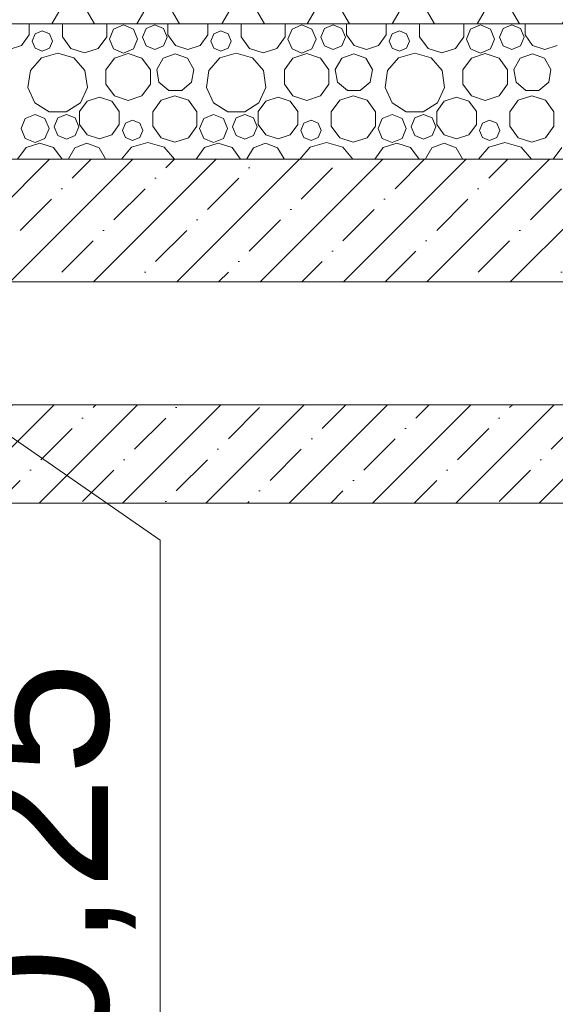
# Model space of a CAD drawing. Header units: millimetres. Extents: x -467606 to 1964440, y -17510 to 201584.
# Tile 6 of 43: x -459882 to -458791, y 4980 to 6984. Entities that reach past the tile are written whole.
import ezdxf

# ---------------------------------------------------------------- set-up
doc = ezdxf.new("R2010")
doc.units = ezdxf.units.MM
doc.header["$MEASUREMENT"] = 0
doc.set_wipeout_variables(frame=1)
doc.linetypes.add('Wipeout_Contour', pattern=[1000, 0, -1000])
for name, color, linetype, lineweight in [('АР-Стены_внутренние_пилоны.АР_Ном._пера__1', 7, 'Continuous', 0), ('АР-Чертеж-Размеры.АР_Ном._пера__1', 7, 'Continuous', 0), ('АР-Чертеж-Размеры.АР_Ном._пера__120', 7, 'Continuous', 0), ('АР-Чертеж-Размеры.АР_Ном._пера__141', 7, 'Continuous', 5), ('Разрез_Заливки_Ном._пера__1', 7, 'Continuous', 0)]:
    doc.layers.add(name, color=color, linetype=linetype, lineweight=lineweight)
doc.layers.add('АР-Чертеж-Размеры.АР', color=7, linetype='Continuous')
doc.layers.add('Разрез_Заливки', color=7, linetype='Continuous')
doc.styles.add('РЎР“Р•РќР•Р\xa0Р\x98Р\xa0_РЎРўР\x98Р›Р¬_1', font='arial.ttf')
doc.styles.add('РЎР“Р•РќР•Р\xa0Р\x98Р\xa0_РЎРўР\x98Р›Р¬_2', font='arial.ttf')
doc.dimstyles.new('СГЕНЕРИР_СТИЛЬ__5', dxfattribs={"dimtxt": 300, "dimasz": 142.5, "dimexe": 0.18, "dimexo": 0.0625, "dimgap": 0, "dimtad": 1, "dimlfac": 0.001, "dimzin": 0, "dimdsep": 46, "dimtxsty": 'РЎР“Р•РќР•Р\xa0Р\x98Р\xa0_РЎРўР\x98Р›Р¬_1', "dimblk": 'ARROWHEAD_6', "dimblk1": 'ARROWHEAD_6', "dimblk2": 'ARROWHEAD_6', "dimcen": 0.09, "dimse1": 1, "dimse2": 1, "dimclrd": 7, "dimclre": 7, "dimclrt": 7, "dimadec": 0, "dimazin": 0, "dimtfac": 1, "dimtdec": 4, "dimtmove": 2, "dimatfit": 3, "dimfxl": 1, "dimtolj": 1, "dimtzin": 0, "dimarcsym": 0})
doc.dimstyles.new('СГЕНЕРИР_СТИЛЬ__6', dxfattribs={"dimtxt": 300, "dimasz": 142.5, "dimexe": 0.18, "dimexo": 0.0625, "dimgap": 0, "dimtad": 1, "dimlfac": 0.001, "dimzin": 0, "dimdsep": 46, "dimtxsty": 'РЎР“Р•РќР•Р\xa0Р\x98Р\xa0_РЎРўР\x98Р›Р¬_1', "dimblk": 'ARROWHEAD_6', "dimblk1": 'ARROWHEAD_6', "dimblk2": 'ARROWHEAD_6', "dimcen": 0.09, "dimse1": 1, "dimse2": 1, "dimclrd": 7, "dimclre": 7, "dimclrt": 7, "dimadec": 0, "dimazin": 0, "dimtfac": 1, "dimtdec": 4, "dimtmove": 0, "dimatfit": 3, "dimfxl": 1, "dimtolj": 1, "dimtzin": 0, "dimarcsym": 0})
doc.dimstyles.new('СГЕНЕРИР_СТИЛЬ__7', dxfattribs={"dimtxt": 400, "dimasz": 237.5, "dimexe": 0.18, "dimexo": 2000, "dimgap": 0, "dimtad": 1, "dimlfac": 0.001, "dimzin": 0, "dimdsep": 46, "dimtxsty": 'РЎР“Р•РќР•Р\xa0Р\x98Р\xa0_РЎРўР\x98Р›Р¬_2', "dimblk": 'ARROWHEAD_6', "dimblk1": 'ARROWHEAD_6', "dimblk2": 'ARROWHEAD_6', "dimcen": 0.09, "dimclrd": 7, "dimclre": 7, "dimclrt": 7, "dimadec": 0, "dimazin": 0, "dimtfac": 1, "dimtdec": 4, "dimtmove": 0, "dimatfit": 3, "dimfxl": 1, "dimtolj": 1, "dimtzin": 0, "dimarcsym": 0})
pattern_1 = [(45, (0, 0), (-84.852814, 84.852814), []), (45, (-42.43, 42.43), (-84.852814, 84.852814), [90, -30, 0, -30])]

# ---------------------------------------------------------------- blocks, each defined once
blk = doc.blocks.new('*X9')
at = {"layer": 'Разрез_Заливки_Ном._пера__1', "color": 7, "linetype": 'Continuous', "lineweight": 0}
for p, q in [((-459862.6, 6952.6), (-459862.6, 6975)), ((-459794.6, 6975), (-459794.6, 6948.9)), ((-459704.6, 6948.9), (-459704.6, 6975)), ((-459579.8, 6975), (-459579.8, 6952.6)), ((-459498.9, 6952.6), (-459498.9, 6975)), ((-459430.9, 6975), (-459430.9, 6948.9)), ((-459340.9, 6948.9), (-459340.9, 6975)), ((-459216.1, 6975), (-459216.1, 6952.6)), ((-459135.2, 6952.6), (-459135.2, 6975)), ((-459067.1, 6975), (-459067.1, 6948.9)), ((-458977.2, 6948.9), (-458977.2, 6975)), ((-458852.4, 6975), (-458852.4, 6952.6)), ((-459850.3, 6954.9), (-459856.3, 6940.3)), ((-459835.7, 6961), (-459850.3, 6954.9)), ((-459821.1, 6954.9), (-459835.7, 6961)), ((-459815, 6940.3), (-459821.1, 6954.9)), ((-459690.8, 6964.7), (-459699.1, 6944.4)), ((-459670.5, 6973), (-459690.8, 6964.7)), ((-459650.3, 6964.7), (-459670.5, 6973)), ((-459641.9, 6944.4), (-459650.3, 6964.7)), ((-459624.4, 6965.7), (-459631.8, 6948)), ((-459606.7, 6973.1), (-459624.4, 6965.7)), ((-459589, 6965.7), (-459606.7, 6973.1)), ((-459581.6, 6948), (-459589, 6965.7)), ((-459486.6, 6954.9), (-459492.6, 6940.3)), ((-459472, 6961), (-459486.6, 6954.9)), ((-459457.3, 6954.9), (-459472, 6961)), ((-459451.3, 6940.3), (-459457.3, 6954.9)), ((-459327, 6964.7), (-459335.4, 6944.4)), ((-459306.8, 6973), (-459327, 6964.7)), ((-459286.6, 6964.7), (-459306.8, 6973)), ((-459278.2, 6944.4), (-459286.6, 6964.7)), ((-459260.7, 6965.7), (-459268.1, 6948)), ((-459243, 6973.1), (-459260.7, 6965.7)), ((-459225.3, 6965.7), (-459243, 6973.1)), ((-459217.9, 6948), (-459225.3, 6965.7)), ((-459122.9, 6954.9), (-459128.9, 6940.3)), ((-459108.3, 6961), (-459122.9, 6954.9)), ((-459093.6, 6954.9), (-459108.3, 6961)), ((-459087.6, 6940.3), (-459093.6, 6954.9)), ((-458963.3, 6964.7), (-458971.7, 6944.4)), ((-458943.1, 6973), (-458963.3, 6964.7)), ((-458922.9, 6964.7), (-458943.1, 6973)), ((-458914.5, 6944.4), (-458922.9, 6964.7)), ((-458897, 6965.7), (-458904.4, 6948)), ((-458879.3, 6973.1), (-458897, 6965.7)), ((-458861.6, 6965.7), (-458879.3, 6973.1)), ((-458854.2, 6948), (-458861.6, 6965.7)), ((-459878, 6931.3), (-459862.6, 6952.6)), ((-459856.3, 6940.3), (-459850.3, 6925.7)), ((-459821.1, 6925.7), (-459815, 6940.3)), ((-459794.6, 6948.9), (-459777.4, 6925.3)), ((-459721.8, 6925.3), (-459704.6, 6948.9)), ((-459699.1, 6944.4), (-459690.8, 6924.2)), ((-459650.3, 6924.2), (-459641.9, 6944.4)), ((-459631.8, 6948), (-459624.4, 6930.3)), ((-459589, 6930.3), (-459581.6, 6948)), ((-459579.8, 6952.6), (-459564.3, 6931.3)), ((-459514.3, 6931.3), (-459498.9, 6952.6)), ((-459492.6, 6940.3), (-459486.6, 6925.7)), ((-459457.3, 6925.7), (-459451.3, 6940.3)), ((-459430.9, 6948.9), (-459413.7, 6925.3)), ((-459358.1, 6925.3), (-459340.9, 6948.9)), ((-459335.4, 6944.4), (-459327, 6924.2)), ((-459286.6, 6924.2), (-459278.2, 6944.4)), ((-459268.1, 6948), (-459260.7, 6930.3)), ((-459225.3, 6930.3), (-459217.9, 6948)), ((-459216.1, 6952.6), (-459200.6, 6931.3)), ((-459150.6, 6931.3), (-459135.2, 6952.6)), ((-459128.9, 6940.3), (-459122.9, 6925.7)), ((-459093.6, 6925.7), (-459087.6, 6940.3)), ((-459067.1, 6948.9), (-459050, 6925.3)), ((-458994.3, 6925.3), (-458977.2, 6948.9)), ((-458971.7, 6944.4), (-458963.3, 6924.2)), ((-458922.9, 6924.2), (-458914.5, 6944.4)), ((-458904.4, 6948), (-458897, 6930.3)), ((-458861.6, 6930.3), (-458854.2, 6948)), ((-458852.4, 6952.6), (-458836.9, 6931.3)), ((-459903, 6923.2), (-459878, 6931.3)), ((-459850.3, 6925.7), (-459835.7, 6919.6)), ((-459804.4, 6915.9), (-459837.5, 6906.1)), ((-459835.7, 6919.6), (-459821.1, 6925.7)), ((-459771.3, 6906.1), (-459804.4, 6915.9)), ((-459777.4, 6925.3), (-459749.6, 6916.2)), ((-459749.6, 6916.2), (-459721.8, 6925.3)), ((-459690.8, 6924.2), (-459670.5, 6915.9)), ((-459660.9, 6914.8), (-459688.9, 6905.7)), ((-459670.5, 6915.9), (-459650.3, 6924.2)), ((-459632.8, 6905.7), (-459660.9, 6914.8)), ((-459624.4, 6930.3), (-459606.7, 6922.9)), ((-459606.7, 6922.9), (-459589, 6930.3)), ((-459564.8, 6914.3), (-459589.5, 6905.3)), ((-459540.2, 6905.3), (-459564.8, 6914.3)), ((-459564.3, 6931.3), (-459539.3, 6923.2)), ((-459539.3, 6923.2), (-459514.3, 6931.3)), ((-459486.6, 6925.7), (-459472, 6919.6)), ((-459440.7, 6915.9), (-459473.8, 6906.1)), ((-459472, 6919.6), (-459457.3, 6925.7)), ((-459407.6, 6906.1), (-459440.7, 6915.9)), ((-459413.7, 6925.3), (-459385.9, 6916.2)), ((-459385.9, 6916.2), (-459358.1, 6925.3)), ((-459327, 6924.2), (-459306.8, 6915.9)), ((-459297.2, 6914.8), (-459325.2, 6905.7)), ((-459306.8, 6915.9), (-459286.6, 6924.2)), ((-459269.1, 6905.7), (-459297.2, 6914.8)), ((-459260.7, 6930.3), (-459243, 6922.9)), ((-459243, 6922.9), (-459225.3, 6930.3)), ((-459201.1, 6914.3), (-459225.8, 6905.3)), ((-459176.5, 6905.3), (-459201.1, 6914.3)), ((-459200.6, 6931.3), (-459175.6, 6923.2)), ((-459175.6, 6923.2), (-459150.6, 6931.3)), ((-459122.9, 6925.7), (-459108.3, 6919.6)), ((-459077, 6915.9), (-459110.1, 6906.1)), ((-459108.3, 6919.6), (-459093.6, 6925.7)), ((-459043.9, 6906.1), (-459077, 6915.9)), ((-459050, 6925.3), (-459022.2, 6916.2)), ((-459022.2, 6916.2), (-458994.3, 6925.3)), ((-458963.3, 6924.2), (-458943.1, 6915.9)), ((-458933.5, 6914.8), (-458961.5, 6905.7)), ((-458943.1, 6915.9), (-458922.9, 6924.2)), ((-458905.4, 6905.7), (-458933.5, 6914.8)), ((-458897, 6930.3), (-458879.3, 6922.9)), ((-458879.3, 6922.9), (-458861.6, 6930.3)), ((-458837.4, 6914.3), (-458862.1, 6905.3)), ((-458812.8, 6905.3), (-458837.4, 6914.3)), ((-458836.9, 6931.3), (-458811.9, 6923.2)), ((-458811.9, 6923.2), (-458786.9, 6931.3)), ((-459837.5, 6906.1), (-459860.1, 6880.1)), ((-459748.8, 6880.1), (-459771.3, 6906.1)), ((-459688.9, 6905.7), (-459706.2, 6881.8)), ((-459615.5, 6881.8), (-459632.8, 6905.7)), ((-459589.5, 6905.3), (-459602.6, 6882.6)), ((-459527.1, 6882.6), (-459540.2, 6905.3)), ((-459473.8, 6906.1), (-459496.4, 6880.1)), ((-459385.1, 6880.1), (-459407.6, 6906.1)), ((-459325.2, 6905.7), (-459342.5, 6881.8)), ((-459251.8, 6881.8), (-459269.1, 6905.7)), ((-459225.8, 6905.3), (-459238.9, 6882.6)), ((-459163.4, 6882.6), (-459176.5, 6905.3)), ((-459110.1, 6906.1), (-459132.7, 6880.1)), ((-459021.3, 6880.1), (-459043.9, 6906.1)), ((-458961.5, 6905.7), (-458978.8, 6881.8)), ((-458888.1, 6881.8), (-458905.4, 6905.7)), ((-458862.1, 6905.3), (-458875.2, 6882.6)), ((-458799.7, 6882.6), (-458812.8, 6905.3)), ((-459860.1, 6880.1), (-459865, 6845.9)), ((-459743.9, 6845.9), (-459748.8, 6880.1)), ((-459706.2, 6881.8), (-459706.2, 6852.4)), ((-459615.5, 6852.4), (-459615.5, 6881.8)), ((-459602.6, 6882.6), (-459598.1, 6856.7)), ((-459531.6, 6856.7), (-459527.1, 6882.6)), ((-459496.4, 6880.1), (-459501.3, 6845.9)), ((-459380.1, 6845.9), (-459385.1, 6880.1)), ((-459342.5, 6881.8), (-459342.5, 6852.4)), ((-459251.8, 6852.4), (-459251.8, 6881.8)), ((-459238.9, 6882.6), (-459234.4, 6856.7)), ((-459167.9, 6856.7), (-459163.4, 6882.6)), ((-459132.7, 6880.1), (-459137.6, 6845.9)), ((-459016.4, 6845.9), (-459021.3, 6880.1)), ((-458978.8, 6881.8), (-458978.8, 6852.4)), ((-458888.1, 6852.4), (-458888.1, 6881.8)), ((-458875.2, 6882.6), (-458870.6, 6856.7)), ((-458804.2, 6856.7), (-458799.7, 6882.6)), ((-459598.1, 6856.7), (-459578, 6839.9)), ((-459551.7, 6839.9), (-459531.6, 6856.7)), ((-459234.4, 6856.7), (-459214.3, 6839.9)), ((-459188, 6839.9), (-459167.9, 6856.7)), ((-458870.6, 6856.7), (-458850.5, 6839.9)), ((-458824.3, 6839.9), (-458804.2, 6856.7)), ((-459865, 6845.9), (-459850.7, 6814.6)), ((-459758.2, 6814.6), (-459743.9, 6845.9)), ((-459706.2, 6852.4), (-459688.9, 6828.5)), ((-459632.8, 6828.5), (-459615.5, 6852.4)), ((-459578, 6839.9), (-459551.7, 6839.9)), ((-459501.3, 6845.9), (-459487, 6814.6)), ((-459394.5, 6814.6), (-459380.1, 6845.9)), ((-459342.5, 6852.4), (-459325.2, 6828.5)), ((-459269.1, 6828.5), (-459251.8, 6852.4)), ((-459214.3, 6839.9), (-459188, 6839.9)), ((-459137.6, 6845.9), (-459123.3, 6814.6)), ((-459030.8, 6814.6), (-459016.4, 6845.9)), ((-458978.8, 6852.4), (-458961.5, 6828.5)), ((-458905.4, 6828.5), (-458888.1, 6852.4)), ((-458850.5, 6839.9), (-458824.3, 6839.9)), ((-459850.7, 6814.6), (-459821.7, 6795.9)), ((-459787.2, 6795.9), (-459758.2, 6814.6)), ((-459744.3, 6818.1), (-459759.8, 6796.9)), ((-459719.3, 6826.3), (-459744.3, 6818.1)), ((-459694.3, 6818.1), (-459719.3, 6826.3)), ((-459678.9, 6796.9), (-459694.3, 6818.1)), ((-459688.9, 6828.5), (-459660.9, 6819.4)), ((-459660.9, 6819.4), (-459632.8, 6828.5)), ((-459593.7, 6819.8), (-459610.9, 6796.2)), ((-459565.9, 6828.9), (-459593.7, 6819.8)), ((-459538.1, 6819.8), (-459565.9, 6828.9)), ((-459520.9, 6796.2), (-459538.1, 6819.8)), ((-459487, 6814.6), (-459458, 6795.9)), ((-459423.5, 6795.9), (-459394.5, 6814.6)), ((-459380.6, 6818.1), (-459396.1, 6796.9)), ((-459355.6, 6826.3), (-459380.6, 6818.1)), ((-459330.6, 6818.1), (-459355.6, 6826.3)), ((-459315.2, 6796.9), (-459330.6, 6818.1)), ((-459325.2, 6828.5), (-459297.2, 6819.4)), ((-459297.2, 6819.4), (-459269.1, 6828.5)), ((-459230, 6819.8), (-459247.1, 6796.2)), ((-459202.2, 6828.9), (-459230, 6819.8)), ((-459174.3, 6819.8), (-459202.2, 6828.9)), ((-459157.2, 6796.2), (-459174.3, 6819.8)), ((-459123.3, 6814.6), (-459094.3, 6795.9)), ((-459059.8, 6795.9), (-459030.8, 6814.6)), ((-459016.9, 6818.1), (-459032.4, 6796.9)), ((-458991.9, 6826.3), (-459016.9, 6818.1)), ((-458966.9, 6818.1), (-458991.9, 6826.3)), ((-458951.5, 6796.9), (-458966.9, 6818.1)), ((-458961.5, 6828.5), (-458933.5, 6819.4)), ((-458933.5, 6819.4), (-458905.4, 6828.5)), ((-458866.3, 6819.8), (-458883.4, 6796.2)), ((-458838.4, 6828.9), (-458866.3, 6819.8)), ((-458810.6, 6819.8), (-458838.4, 6828.9)), ((-458793.5, 6796.2), (-458810.6, 6819.8)), ((-459821.7, 6795.9), (-459787.2, 6795.9)), ((-459759.8, 6796.9), (-459759.8, 6770.6)), ((-459678.9, 6770.6), (-459678.9, 6796.9)), ((-459610.9, 6796.2), (-459610.9, 6766.9)), ((-459520.9, 6766.9), (-459520.9, 6796.2)), ((-459458, 6795.9), (-459423.5, 6795.9)), ((-459396.1, 6796.9), (-459396.1, 6770.6)), ((-459315.2, 6770.6), (-459315.2, 6796.9)), ((-459247.1, 6796.2), (-459247.1, 6766.9)), ((-459157.2, 6766.9), (-459157.2, 6796.2)), ((-459094.3, 6795.9), (-459059.8, 6795.9)), ((-459032.4, 6796.9), (-459032.4, 6770.6)), ((-458951.5, 6770.6), (-458951.5, 6796.9)), ((-458883.4, 6796.2), (-458883.4, 6766.9)), ((-458793.5, 6766.9), (-458793.5, 6796.2)), ((-459870.8, 6782.7), (-459879.1, 6762.4)), ((-459850.5, 6791), (-459870.8, 6782.7)), ((-459830.3, 6782.7), (-459850.5, 6791)), ((-459821.9, 6762.4), (-459830.3, 6782.7)), ((-459804.4, 6783.7), (-459811.8, 6766)), ((-459786.7, 6791.1), (-459804.4, 6783.7)), ((-459769, 6783.7), (-459786.7, 6791.1)), ((-459761.6, 6766), (-459769, 6783.7)), ((-459666.6, 6772.9), (-459672.6, 6758.3)), ((-459652, 6779), (-459666.6, 6772.9)), ((-459637.3, 6772.9), (-459652, 6779)), ((-459631.3, 6758.3), (-459637.3, 6772.9)), ((-459507, 6782.7), (-459515.4, 6762.4)), ((-459486.8, 6791), (-459507, 6782.7)), ((-459466.6, 6782.7), (-459486.8, 6791)), ((-459458.2, 6762.4), (-459466.6, 6782.7)), ((-459440.7, 6783.7), (-459448.1, 6766)), ((-459423, 6791.1), (-459440.7, 6783.7)), ((-459405.3, 6783.7), (-459423, 6791.1)), ((-459397.9, 6766), (-459405.3, 6783.7)), ((-459302.9, 6772.9), (-459308.9, 6758.3)), ((-459288.3, 6779), (-459302.9, 6772.9)), ((-459273.6, 6772.9), (-459288.3, 6779)), ((-459267.6, 6758.3), (-459273.6, 6772.9)), ((-459143.3, 6782.7), (-459151.7, 6762.4)), ((-459123.1, 6791), (-459143.3, 6782.7)), ((-459102.9, 6782.7), (-459123.1, 6791)), ((-459094.5, 6762.4), (-459102.9, 6782.7)), ((-459077, 6783.7), (-459084.4, 6766)), ((-459059.3, 6791.1), (-459077, 6783.7)), ((-459041.6, 6783.7), (-459059.3, 6791.1)), ((-459034.2, 6766), (-459041.6, 6783.7)), ((-458939.2, 6772.9), (-458945.2, 6758.3)), ((-458924.5, 6779), (-458939.2, 6772.9)), ((-458909.9, 6772.9), (-458924.5, 6779)), ((-458903.9, 6758.3), (-458909.9, 6772.9)), ((-459879.1, 6762.4), (-459870.8, 6742.2)), ((-459830.3, 6742.2), (-459821.9, 6762.4)), ((-459811.8, 6766), (-459804.4, 6748.3)), ((-459769, 6748.3), (-459761.6, 6766)), ((-459759.8, 6770.6), (-459744.3, 6749.3)), ((-459694.3, 6749.3), (-459678.9, 6770.6)), ((-459672.6, 6758.3), (-459666.6, 6743.7)), ((-459637.3, 6743.7), (-459631.3, 6758.3)), ((-459610.9, 6766.9), (-459593.7, 6743.3)), ((-459538.1, 6743.3), (-459520.9, 6766.9)), ((-459515.4, 6762.4), (-459507, 6742.2)), ((-459466.6, 6742.2), (-459458.2, 6762.4)), ((-459448.1, 6766), (-459440.7, 6748.3)), ((-459405.3, 6748.3), (-459397.9, 6766)), ((-459396.1, 6770.6), (-459380.6, 6749.3)), ((-459330.6, 6749.3), (-459315.2, 6770.6)), ((-459308.9, 6758.3), (-459302.9, 6743.7)), ((-459273.6, 6743.7), (-459267.6, 6758.3)), ((-459247.1, 6766.9), (-459230, 6743.3)), ((-459174.3, 6743.3), (-459157.2, 6766.9)), ((-459151.7, 6762.4), (-459143.3, 6742.2)), ((-459102.9, 6742.2), (-459094.5, 6762.4)), ((-459084.4, 6766), (-459077, 6748.3)), ((-459041.6, 6748.3), (-459034.2, 6766)), ((-459032.4, 6770.6), (-459016.9, 6749.3)), ((-458966.9, 6749.3), (-458951.5, 6770.6)), ((-458945.2, 6758.3), (-458939.2, 6743.7)), ((-458909.9, 6743.7), (-458903.9, 6758.3)), ((-458883.4, 6766.9), (-458866.3, 6743.3)), ((-458810.6, 6743.3), (-458793.5, 6766.9)), ((-459870.8, 6742.2), (-459850.5, 6733.9)), ((-459840.9, 6732.8), (-459868.9, 6723.7)), ((-459850.5, 6733.9), (-459830.3, 6742.2)), ((-459812.8, 6723.7), (-459840.9, 6732.8)), ((-459804.4, 6748.3), (-459786.7, 6740.9)), ((-459786.7, 6740.9), (-459769, 6748.3)), ((-459744.3, 6749.3), (-459719.3, 6741.2)), ((-459719.3, 6741.2), (-459694.3, 6749.3)), ((-459666.6, 6743.7), (-459652, 6737.6)), ((-459620.7, 6733.9), (-459653.8, 6724.1)), ((-459652, 6737.6), (-459637.3, 6743.7)), ((-459587.6, 6724.1), (-459620.7, 6733.9)), ((-459593.7, 6743.3), (-459565.9, 6734.2)), ((-459565.9, 6734.2), (-459538.1, 6743.3)), ((-459507, 6742.2), (-459486.8, 6733.9)), ((-459477.2, 6732.8), (-459505.2, 6723.7)), ((-459486.8, 6733.9), (-459466.6, 6742.2)), ((-459449.1, 6723.7), (-459477.2, 6732.8)), ((-459440.7, 6748.3), (-459423, 6740.9)), ((-459423, 6740.9), (-459405.3, 6748.3)), ((-459380.6, 6749.3), (-459355.6, 6741.2)), ((-459355.6, 6741.2), (-459330.6, 6749.3)), ((-459302.9, 6743.7), (-459288.3, 6737.6)), ((-459257, 6733.9), (-459290.1, 6724.1)), ((-459288.3, 6737.6), (-459273.6, 6743.7)), ((-459223.9, 6724.1), (-459257, 6733.9)), ((-459230, 6743.3), (-459202.2, 6734.2)), ((-459202.2, 6734.2), (-459174.3, 6743.3)), ((-459143.3, 6742.2), (-459123.1, 6733.9)), ((-459113.5, 6732.8), (-459141.5, 6723.7)), ((-459123.1, 6733.9), (-459102.9, 6742.2)), ((-459085.4, 6723.7), (-459113.5, 6732.8)), ((-459077, 6748.3), (-459059.3, 6740.9)), ((-459059.3, 6740.9), (-459041.6, 6748.3)), ((-459016.9, 6749.3), (-458991.9, 6741.2)), ((-458991.9, 6741.2), (-458966.9, 6749.3)), ((-458939.2, 6743.7), (-458924.5, 6737.6)), ((-458893.3, 6733.9), (-458926.4, 6724.1)), ((-458924.5, 6737.6), (-458909.9, 6743.7)), ((-458860.2, 6724.1), (-458893.3, 6733.9)), ((-458866.3, 6743.3), (-458838.4, 6734.2)), ((-458838.4, 6734.2), (-458810.6, 6743.3)), ((-459868.9, 6723.7), (-459886.1, 6700)), ((-459795.6, 6700), (-459812.8, 6723.7)), ((-459769.5, 6723.3), (-459782.6, 6700.6)), ((-459744.8, 6732.3), (-459769.5, 6723.3)), ((-459720.2, 6723.3), (-459744.8, 6732.3)), ((-459707.1, 6700.6), (-459720.2, 6723.3)), ((-459653.8, 6724.1), (-459674.7, 6700)), ((-459566.7, 6700), (-459587.6, 6724.1)), ((-459505.2, 6723.7), (-459522.4, 6700)), ((-459431.9, 6700), (-459449.1, 6723.7)), ((-459405.8, 6723.3), (-459418.9, 6700.6)), ((-459381.1, 6732.3), (-459405.8, 6723.3)), ((-459356.5, 6723.3), (-459381.1, 6732.3)), ((-459343.4, 6700.6), (-459356.5, 6723.3)), ((-459290.1, 6724.1), (-459311, 6700)), ((-459203, 6700), (-459223.9, 6724.1)), ((-459141.5, 6723.7), (-459158.7, 6700)), ((-459068.2, 6700), (-459085.4, 6723.7)), ((-459042.1, 6723.3), (-459055.2, 6700.6)), ((-459017.4, 6732.3), (-459042.1, 6723.3)), ((-458992.8, 6723.3), (-459017.4, 6732.3)), ((-458979.7, 6700.6), (-458992.8, 6723.3)), ((-458926.4, 6724.1), (-458947.3, 6700)), ((-458839.3, 6700), (-458860.2, 6724.1)), ((-458777.8, 6723.7), (-458795, 6700)), ((-459782.6, 6700.6), (-459782.5, 6700)), ((-459707.2, 6700), (-459707.1, 6700.6)), ((-459418.9, 6700.6), (-459418.8, 6700)), ((-459343.5, 6700), (-459343.4, 6700.6)), ((-459055.2, 6700.6), (-459055.1, 6700)), ((-458979.8, 6700), (-458979.7, 6700.6))]:
    blk.add_line(p, q, dxfattribs=at)
blk = doc.blocks.new('Штриховка_4_3', base_point=(0, 0))
at = {"color": 254, "linetype": 'Wipeout_Contour', "lineweight": 0, "ltscale": 1838520.46206704}
blk.add_wipeout([(-461143.4, 6700), (-458015.1, 6700), (-458015.1, 6975), (-461143.4, 6975)], dxfattribs=at).dxf.layer = 'Разрез_Заливки'
at = {"layer": 'Разрез_Заливки_Ном._пера__1', "color": 7, "linetype": 'Continuous', "lineweight": 0, "flags": 128}
blk.add_lwpolyline([(-461143.4, 6700), (-458015.1, 6700), (-458015.1, 6975), (-461143.4, 6975)], close=True, dxfattribs=at)
at = {"layer": 'Разрез_Заливки_Ном._пера__1', "color": 7, "linetype": 'Continuous', "lineweight": 0}
blk.add_blockref('*X9', (0, 0), dxfattribs=at)
blk = doc.blocks.new('*D291')
at = {"layer": 'АР-Чертеж-Размеры.АР_Ном._пера__1', "color": 7, "linetype": 'Continuous', "lineweight": 0, "transparency": 16777216}
for p, q in [((-460535.5, 1600), (-460535.5, 6000)), ((-460394.9, 1600), (-460676.2, 1600))]:
    blk.add_line(p, q, dxfattribs=at)
at = {"layer": 'АР-Чертеж-Размеры.АР_Ном._пера__120', "color": 7, "linetype": 'Continuous', "lineweight": 0, "transparency": 16777216}
for p, q in [((-460535.5, 6575), (-459595.9, 5924.5)), ((-460051.4, 6025), (-460051.4, 5864.7)), ((-459595.9, 5924.5), (-459595.9, 5713.1)), ((-460051.4, 5864.7), (-460051.4, 4963.9)), ((-459595.9, 5713.1), (-459595.9, 4812.3))]:
    blk.add_line(p, q, dxfattribs=at)
at = {"layer": 'АР-Чертеж-Размеры.АР_Ном._пера__141', "color": 7, "linetype": 'Continuous', "lineweight": 5, "transparency": 16777216}
for p, q in [((-460610.5, 6075), (-460460.5, 5925)), ((-460610.5, 1675), (-460460.5, 1525))]:
    blk.add_line(p, q, dxfattribs=at)
at = {"layer": 'АР-Чертеж-Размеры.АР_Ном._пера__120', "color": 7, "lineweight": 0, "transparency": 16777216, "char_height": 300, "attachment_point": 7, "rotation": 90, "style": 'РЎР“Р•РќР•Р\xa0Р\x98Р\xa0_РЎРўР\x98Р›Р¬_1'}
for s, insert in [('\\A1;{\\pql;\\fArial|b0|i0|c204|p0;\\W1.000000;0,20}', (-460595.5, 5124.2)), ('\\A1;{\\pql;\\fArial|b0|i0|c204|p0;\\W1.000000;0,25}', (-460101.4, 5013.9)), ('\\A1;{\\pql;\\fArial|b0|i0|c204|p0;\\W1.000000;0,25}', (-459645.9, 4862.3)), ('\\A1;{\\pql;\\fArial|b0|i0|c204|p0;\\W1.000000;4,40}', (-460595.5, 3399.6)), ('\\A1;{\\pql;\\fArial|b0|i0|c204|p0;\\W1.000000;0,10}', (-460595.5, 1675))]:
    blk.add_mtext(s, dxfattribs=dict(at, insert=insert))
blk = doc.blocks.new('ARROWHEAD_6')
at = {"color": 0, "linetype": 'Continuous', "lineweight": 0}
for p, q in [((-0.5, -0.5), (0.5, 0.5)), ((0, 0), (-1, 0))]:
    blk.add_line(p, q, dxfattribs=at)
blk = doc.blocks.new('*D292')
at = {"layer": 'АР-Чертеж-Размеры.АР_Ном._пера__1', "color": 7, "linetype": 'Continuous', "lineweight": 0, "transparency": 16777216}
for p, q in [((-460394.9, 6200), (-460676.2, 6200)), ((-460535.5, 6000), (-460535.5, 6200)), ((-460394.9, 6000), (-460676.2, 6000)), ((-460535.5, 1600), (-460535.5, 6000))]:
    blk.add_line(p, q, dxfattribs=at)
at = {"layer": 'АР-Чертеж-Размеры.АР_Ном._пера__120', "color": 7, "linetype": 'Continuous', "lineweight": 0, "transparency": 16777216}
for p, q in [((-460535.5, 6575), (-459595.9, 5924.5)), ((-460535.5, 6325), (-460051.4, 6025)), ((-460051.4, 6025), (-460051.4, 5864.7))]:
    blk.add_line(p, q, dxfattribs=at)
at = {"layer": 'АР-Чертеж-Размеры.АР_Ном._пера__141', "color": 7, "linetype": 'Continuous', "lineweight": 5, "transparency": 16777216}
for p, q in [((-460610.5, 6275), (-460460.5, 6125)), ((-460610.5, 6075), (-460460.5, 5925))]:
    blk.add_line(p, q, dxfattribs=at)
blk = doc.blocks.new('*D293')
at = {"layer": 'АР-Чертеж-Размеры.АР_Ном._пера__1', "color": 7, "linetype": 'Continuous', "lineweight": 0, "transparency": 16777216}
for p, q in [((-460394.9, 6450), (-460676.2, 6450)), ((-460535.5, 6200), (-460535.5, 6450)), ((-460394.9, 6200), (-460676.2, 6200))]:
    blk.add_line(p, q, dxfattribs=at)
at = {"layer": 'АР-Чертеж-Размеры.АР_Ном._пера__120', "color": 7, "linetype": 'Continuous', "lineweight": 0, "transparency": 16777216}
for p, q in [((-460535.5, 6575), (-459595.9, 5924.5)), ((-460535.5, 6325), (-460051.4, 6025)), ((-460535.5, 6325), (-460527.5, 6290.6))]:
    blk.add_line(p, q, dxfattribs=at)
at = {"layer": 'АР-Чертеж-Размеры.АР_Ном._пера__141', "color": 7, "linetype": 'Continuous', "lineweight": 5, "transparency": 16777216}
for p, q in [((-460610.5, 6525), (-460460.5, 6375)), ((-460610.5, 6275), (-460460.5, 6125))]:
    blk.add_line(p, q, dxfattribs=at)
blk = doc.blocks.new('*D294')
at = {"layer": 'АР-Чертеж-Размеры.АР_Ном._пера__1', "color": 7, "linetype": 'Continuous', "lineweight": 0, "transparency": 16777216}
for p, q in [((-460535.5, 6700), (-460535.5, 6812.5)), ((-460394.9, 6700), (-460676.2, 6700)), ((-460535.5, 6450), (-460535.5, 6700)), ((-460394.9, 6450), (-460676.2, 6450))]:
    blk.add_line(p, q, dxfattribs=at)
at = {"layer": 'АР-Чертеж-Размеры.АР_Ном._пера__120', "color": 7, "linetype": 'Continuous', "lineweight": 0, "transparency": 16777216}
for q in [(-459595.9, 5924.5), (-460529.2, 6540.2)]:
    blk.add_line((-460535.5, 6575), q, dxfattribs=at)
at = {"layer": 'АР-Чертеж-Размеры.АР_Ном._пера__141', "color": 7, "linetype": 'Continuous', "lineweight": 5, "transparency": 16777216}
for p, q in [((-460460.5, 6625), (-460610.5, 6775)), ((-460610.5, 6525), (-460460.5, 6375))]:
    blk.add_line(p, q, dxfattribs=at)
blk = doc.blocks.new('*D301')
at = {"layer": 'АР-Чертеж-Размеры.АР_Ном._пера__1', "color": 7, "linetype": 'Continuous', "lineweight": 0, "transparency": 16777216}
for p, q in [((-465214, 60060), (-465214, 60247.5)), ((-465089, 59935), (-465339, 60185)), ((-449955.3, 60060), (-465448.4, 60060)), ((-465214, 349.8), (-465214, 60060)), ((-465339, 474.8), (-465089, 224.8)), ((-464979.6, 349.8), (-465448.4, 349.8)), ((-465214, 162.3), (-465214, 349.8))]:
    blk.add_line(p, q, dxfattribs=at)
at = {"layer": 'АР-Чертеж-Размеры.АР_Ном._пера__1', "color": 7, "lineweight": 0, "transparency": 16777216, "insert": (-465294, 29518.5), "char_height": 400, "attachment_point": 7, "rotation": 90, "style": 'РЎР“Р•РќР•Р\xa0Р\x98Р\xa0_РЎРўР\x98Р›Р¬_2'}
blk.add_mtext('\\A1;{\\pql;\\fArial|b0|i0|c204|p0;\\W1.000000;59,71}', dxfattribs=at)

msp = doc.modelspace()

# ---------------------------------------------------------------- hatches: boundary and pattern name
at = {"layer": 'АР-Стены_внутренние_пилоны.АР_Ном._пера__1', "linetype": 'Continuous', "lineweight": 0}
h = msp.add_hatch(dxfattribs=at)
h.set_pattern_fill('ЖЕЛЕЗОБЕТОН__PROJECT__0003', style=0, pattern_type=2)
h.set_pattern_definition(pattern_1)
h.paths.add_polyline_path([(-461142.407, 6000), (-458015.094, 6000), (-458015.094, 6200), (-461142.407, 6200)])

# ---------------------------------------------------------------- linework, layer by layer
at = {"layer": 'АР-Стены_внутренние_пилоны.АР_Ном._пера__1', "color": 7, "linetype": 'Continuous', "lineweight": 0, "flags": 128}
msp.add_lwpolyline([(-461142.407, 6000), (-458015.094, 6000), (-458015.094, 6200), (-461142.407, 6200)], close=True, dxfattribs=at)

# ---------------------------------------------------------------- dimensions: what is measured, and where the dimension line sits
at = {"layer": 'АР-Чертеж-Размеры.АР', "color": 7, "linetype": 'Continuous', "lineweight": 0}
for base, p1, p2, dimstyle, picture, middle in [((-460535.546, 6000), (-458015.038, 1600), (-458015.094, 6000), 'СГЕНЕРИР_СТИЛЬ__6', '*D291', (-460745.546, 3787.994)), ((-460535.546, 6200), (-458015.094, 6000), (-458015.094, 6200), 'СГЕНЕРИР_СТИЛЬ__6', '*D292', (-460745.546, 5512.614)), ((-460535.546, 6450), (-458015.094, 6200), (-458015.093, 6450), 'СГЕНЕРИР_СТИЛЬ__5', '*D293', (-460251.367, 5402.312))]:
    dim = msp.add_linear_dim(base=base, p1=p1, p2=p2, angle=90, dimstyle=dimstyle, dxfattribs=at)
    dim.commit()
    dim.dimension.update_dxf_attribs({"geometry": picture, "text_midpoint": middle, "dimtype": 160, "text_rotation": 90})

# ---------------------------------------------------------------- wipeouts: each hides what was drawn before it
at = {"color": 254, "linetype": 'Wipeout_Contour', "lineweight": 0, "ltscale": 1838531.199948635}
msp.add_wipeout([(-461142.352, 6975), (-458015.093, 6975), (-458015.093, 7125), (-461142.352, 7125)], dxfattribs=at).dxf.layer = 'Разрез_Заливки'

# ---------------------------------------------------------------- next in the draw order: hatches: boundary and pattern name
at = {"layer": 'Разрез_Заливки_Ном._пера__1', "linetype": 'Continuous', "lineweight": 0}
h = msp.add_hatch(dxfattribs=at)
h.set_pattern_fill('ИЗОЛЯЦИЯ_02_0003', style=0, pattern_type=2)
h.set_pattern_definition([(60, (0, 0), (-129.90381, 75), []), (120, (0, 0), (129.90381, 75), [])])
h.paths.add_polyline_path([(-461142.352, 6975), (-458015.093, 6975), (-458015.093, 7125), (-461142.352, 7125)])

# ---------------------------------------------------------------- next in the draw order: block references
at = {"layer": 'Разрез_Заливки_Ном._пера__1', "color": 7, "linetype": 'Continuous', "lineweight": 0}
msp.add_blockref('Штриховка_4_3', (0, 0), dxfattribs=at)

# ---------------------------------------------------------------- next in the draw order: hatches: boundary and pattern name
at = {"layer": 'АР-Стены_внутренние_пилоны.АР_Ном._пера__1', "linetype": 'Continuous', "lineweight": 0}
h = msp.add_hatch(dxfattribs=at)
h.set_pattern_fill('ЖЕЛЕЗОБЕТОН__PROJECT__0003', style=0, pattern_type=2)
h.set_pattern_definition(pattern_1)
h.paths.add_polyline_path([(-461142.352, 6700), (-458015.093, 6700), (-458015.093, 6450), (-461142.352, 6450)])

# ---------------------------------------------------------------- next in the draw order: linework, layer by layer
at = {"layer": 'АР-Стены_внутренние_пилоны.АР_Ном._пера__1', "color": 7, "linetype": 'Continuous', "lineweight": 0, "flags": 128}
msp.add_lwpolyline([(-461142.352, 6700), (-458015.093, 6700), (-458015.093, 6450), (-461142.352, 6450)], close=True, dxfattribs=at)

# ---------------------------------------------------------------- next in the draw order: dimensions: what is measured, and where the dimension line sits
at = {"layer": 'АР-Чертеж-Размеры.АР', "color": 7, "linetype": 'Continuous', "lineweight": 0}
for base, p1, p2, dimstyle, picture, middle in [((-465213.993, 60060), (-465598.755, 349.782), (-449755.323, 60060), 'СГЕНЕРИР_СТИЛЬ__7', '*D301', (-465493.993, 30188.545)), ((-460535.546, 6700), (-458015.093, 6450), (-461142.352, 6700), 'СГЕНЕРИР_СТИЛЬ__5', '*D294', (-459795.89, 5250.687))]:
    dim = msp.add_linear_dim(base=base, p1=p1, p2=p2, angle=90, dimstyle=dimstyle, dxfattribs=at)
    dim.commit()
    dim.dimension.update_dxf_attribs({"geometry": picture, "text_midpoint": middle, "dimtype": 160, "text_rotation": 90})

doc.saveas('drawing.dxf')
